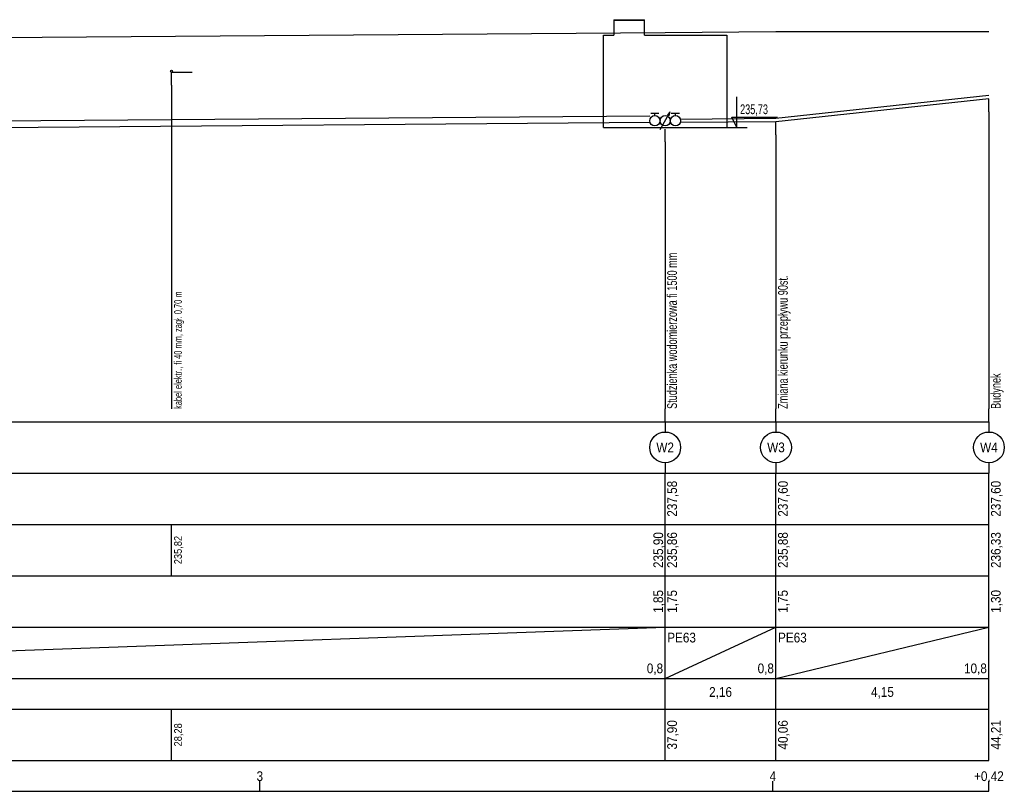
# Model space of a CAD drawing. Extents: x -34599 to 125690, y -105249 to 21518.
# Tile 25 of 64: x 49069 to 68259, y -22333 to -7300. Entities that reach past the tile are written whole.
import ezdxf
from ezdxf.enums import TextEntityAlignment as Align

# ---------------------------------------------------------------- set-up
doc = ezdxf.new("R2010")
doc.units = 0
doc.header["$MEASUREMENT"] = 0
doc.layers.get('0').update_dxf_attribs({"linetype": 'CONTINUOUS'})
doc.styles.get("Standard").update_dxf_attribs({"font": '-125'})

# ---------------------------------------------------------------- blocks, each defined once
blk = doc.blocks.new('KOLIZJA')
blk.add_circle((0, 0), 1)

msp = doc.modelspace()

# ---------------------------------------------------------------- linework, layer by layer
at = {"color": 7}
for p, q in [((60649.08536, -7299.94593), (61249.08536, -7299.94593)), ((60649.08536, -7299.94593), (60649.08536, -7599.94593)), ((60649.08536, -7309.94593), (61249.08536, -7309.94593)), ((61249.08536, -7599.94593), (61249.08536, -7299.94593)), ((60449.08536, -7599.94593), (60649.08536, -7599.94593)), ((60449.08536, -9399.94593), (60449.08536, -7599.94593)), ((61249.08536, -7599.94593), (62849.08536, -7599.94593)), ((62849.08536, -7599.94593), (62849.08536, -9399.94593)), ((63809.08536, -9219.94593), (67959.08536, -8769.94593)), ((63809.08536, -9282.94593), (67959.08536, -8832.94593)), ((33879.08536, -9387.94593), (61349.08536, -9174.54466)), ((61369.08731, -9118.04455), (61529.08732, -9118.04455)), ((61449.08732, -9168.04456), (61449.08732, -9118.04455)), ((61549.08731, -9441.24966), (61749.08733, -9094.83947)), ((61692.51878, -9151.40801), (61749.08733, -9094.83947)), ((61728.3818, -9172.11354), (61749.08733, -9094.83947)), ((61769.08731, -9118.04455), (61929.08732, -9118.04455)), ((61849.08732, -9168.04456), (61849.08732, -9118.04455)), ((33879.08536, -9512.94593), (61349.08536, -9299.54466)), ((60449.08536, -9399.94593), (62849.08536, -9399.94593)), ((61949.08536, -9236.54466), (63809.08536, -9219.94593)), ((61949.08536, -9299.54466), (63809.08536, -9282.94593))]:
    msp.add_line(p, q, dxfattribs=at)
at = {"color": 94}
for p, q in [((33879.08536, -7762.94593), (61649.08536, -7549.54466)), ((33879.08536, -7762.94593), (61649.08536, -7549.54466)), ((61649.08536, -7549.54466), (63809.08536, -7532.94593)), ((61649.08536, -7549.54466), (63809.08536, -7532.94593)), ((63809.08536, -7532.94593), (67959.08536, -7532.94593)), ((63809.08536, -7532.94593), (67959.08536, -7532.94593))]:
    msp.add_line(p, q, dxfattribs=at)
at = {"color": 8}
for p, q in [((52029.08732, -8322.94544), (52429.08732, -8322.94544)), ((52029.08732, -8572.94544), (52029.08732, -8322.94544)), ((52029.08732, -8572.94544), (52029.08732, -14882.94593)), ((63049.08732, -9399.94544), (63049.08732, -8799.94544)), ((67959.08536, -9092.94593), (67959.08536, -8842.94593)), ((63049.08732, -9399.94544), (62949.08732, -9199.94544)), ((62949.08732, -9199.94544), (63837.97621, -9199.94544)), ((67959.08536, -9092.94593), (67959.08536, -14882.94593)), ((62849.08536, -9399.94593), (63249.08536, -9399.94593)), ((63809.08536, -9542.94593), (63809.08536, -9292.94593)), ((61649.08536, -9679.94593), (61649.08536, -9429.94593)), ((63809.08536, -9542.94593), (63809.08536, -14882.94593)), ((61649.08536, -9679.94593), (61649.08536, -14882.94593)), ((61649.08536, -15132.94593), (61649.08536, -14882.94593)), ((63809.08536, -15132.94593), (63809.08536, -14882.94593)), ((67959.08536, -15132.94593), (67959.08536, -14882.94593)), ((33879.08536, -15132.94593), (67959.08536, -15132.94593)), ((61649.08536, -15132.94593), (61649.08536, -15332.94593)), ((63809.08536, -15132.94593), (63809.08536, -15332.94593)), ((67959.08536, -15132.94593), (67959.08536, -15332.94593)), ((61649.08536, -15932.94593), (61649.08536, -16132.94593)), ((63809.08536, -15932.94593), (63809.08536, -16132.94593)), ((67959.08536, -15932.94593), (67959.08536, -16132.94593)), ((33879.08536, -16132.94593), (67959.08536, -16132.94593)), ((61649.08536, -17132.94593), (61649.08536, -16132.94593)), ((63809.08536, -17132.94593), (63809.08536, -16132.94593)), ((67959.08536, -17132.94593), (67959.08536, -16132.94593)), ((33879.08536, -17132.94593), (67959.08536, -17132.94593)), ((52029.08536, -18132.94593), (52029.08536, -17132.94593)), ((61649.08536, -18132.94593), (61649.08536, -17132.94593)), ((63809.08536, -18132.94593), (63809.08536, -17132.94593)), ((67959.08536, -18132.94593), (67959.08536, -17132.94593)), ((33879.08536, -18132.94593), (67959.08536, -18132.94593)), ((61649.08536, -19132.94593), (61649.08536, -18132.94593)), ((63809.08536, -19132.94593), (63809.08536, -18132.94593)), ((67959.08536, -19132.94593), (67959.08536, -18132.94593)), ((33879.08536, -20132.94593), (61649.08536, -19132.94593)), ((33879.08536, -19132.94593), (67959.08536, -19132.94593)), ((61649.08536, -20132.94593), (63809.08536, -19132.94593)), ((61649.08536, -20132.94593), (61649.08536, -19132.94593)), ((63809.08536, -20132.94593), (67959.08536, -19132.94593)), ((63809.08536, -20132.94593), (63809.08536, -19132.94593)), ((67959.08536, -20132.94593), (67959.08536, -19132.94593)), ((33879.08536, -20132.94593), (67959.08536, -20132.94593)), ((61649.08536, -20732.94595), (61649.08536, -20132.94593)), ((63809.08536, -20732.94595), (63809.08536, -20132.94593)), ((67959.08536, -20732.94595), (67959.08536, -20132.94593)), ((33879.08536, -20732.94593), (67959.08536, -20732.94593)), ((52029.08536, -21732.94631), (52029.08536, -20732.94631)), ((61649.08536, -21732.94631), (61649.08536, -20732.94631)), ((63809.08536, -21732.94631), (63809.08536, -20732.94631)), ((67959.08536, -21732.94631), (67959.08536, -20732.94631)), ((33879.08536, -21732.94593), (67959.08536, -21732.94593)), ((53749.08536, -22332.94631), (53749.08536, -22132.94631)), ((63749.08536, -22332.94631), (63749.08536, -22132.94631)), ((67959.08536, -22332.94631), (67959.08536, -22132.94631)), ((33879.08536, -22332.94631), (67959.08536, -22332.94631))]:
    msp.add_line(p, q, dxfattribs=at)
at = {"color": 7}
for centre in [(61449.08732, -9268.04456), (61649.08732, -9268.04456), (61849.08732, -9268.04456)]:
    msp.add_circle(centre, 100.00001, dxfattribs=at)
at = {"color": 8}
for centre in [(61649.08536, -15632.94593), (63809.08536, -15632.94593), (67959.08536, -15632.94593)]:
    msp.add_circle(centre, 300, dxfattribs=at)

# ---------------------------------------------------------------- block references
at = {"color": 0, "xscale": 20, "yscale": 20}
msp.add_blockref('KOLIZJA', (52029.08732, -8302.94544), dxfattribs=at)

# ---------------------------------------------------------------- texts
at = {"color": 8, "width": 0.7}
msp.add_text('235,73', height=190, dxfattribs=at).set_placement((63109.08732, -9139.94544))
for s, p in [('Studzienka wodomierzowa fi 1500 mm', (61879.08536, -14882.94593)), ('Zmiana kierunku przepływu 90st.', (64039.08536, -14882.94593)), ('Budynek ', (68189.08536, -14882.94593))]:
    msp.add_text(s, height=190, rotation=90, dxfattribs=at).set_placement(p)
at = {"color": 1, "width": 0.7}
msp.add_text('kabel elektr., fi 40 mm, zagł. 0,70 m', height=150, rotation=90, dxfattribs=at).set_placement((52229.08732, -14882.94593))
at = {"color": 7, "width": 0.9}
for s, p in [('W2', (61649.08536, -15727.94593)), ('W3', (63809.08536, -15727.94593)), ('W4', (67959.08536, -15727.94593)), ('2,16', (62729.08536, -20492.94595)), ('4,15', (65884.08536, -20492.94595)), ('3', (53749.08536, -22132.94631)), ('4', (63749.08536, -22132.94631)), ('+0,42', (67959.08536, -22132.94631))]:
    msp.add_text(s, height=190, dxfattribs=at).set_placement(p, align=Align.CENTER)
for s, p in [('237,58', (61879.08536, -16632.94593)), ('237,60', (64039.08536, -16632.94593)), ('237,60', (68189.08536, -16632.94593)), ('235,90', (61609.08536, -17632.94593)), ('235,86', (61879.08536, -17632.94593)), ('235,88', (64039.08536, -17632.94593)), ('236,33', (68189.08536, -17632.94593)), ('1,85', (61609.08536, -18632.94593)), ('1,75', (61879.08536, -18632.94593)), ('1,75', (64039.08536, -18632.94593)), ('1,30', (68189.08536, -18632.94593)), ('37,90', (61879.08536, -21232.94631)), ('40,06', (64039.08536, -21232.94631)), ('44,21', (68189.08536, -21232.94631))]:
    msp.add_text(s, height=190, rotation=90, dxfattribs=at).set_placement(p, align=Align.CENTER)
at = {"color": 1, "width": 0.9}
for s, p in [('235,82', (52229.08536, -17632.94593)), ('28,28', (52229.08536, -21232.94631))]:
    msp.add_text(s, height=150, rotation=90, dxfattribs=at).set_placement(p, align=Align.CENTER)
at = {"color": 7, "width": 0.9}
for p in [(61689.08536, -19432.94593), (63849.08536, -19432.94593)]:
    msp.add_text('PE63', height=190, dxfattribs=at).set_placement(p)
for s, p in [(' 0,8', (61609.08536, -20032.94593)), (' 0,8', (63769.08536, -20032.94593)), (' 10,8', (67919.08536, -20032.94593))]:
    msp.add_text(s, height=190, dxfattribs=at).set_placement(p, align=Align.RIGHT)

doc.saveas('drawing.dxf')
